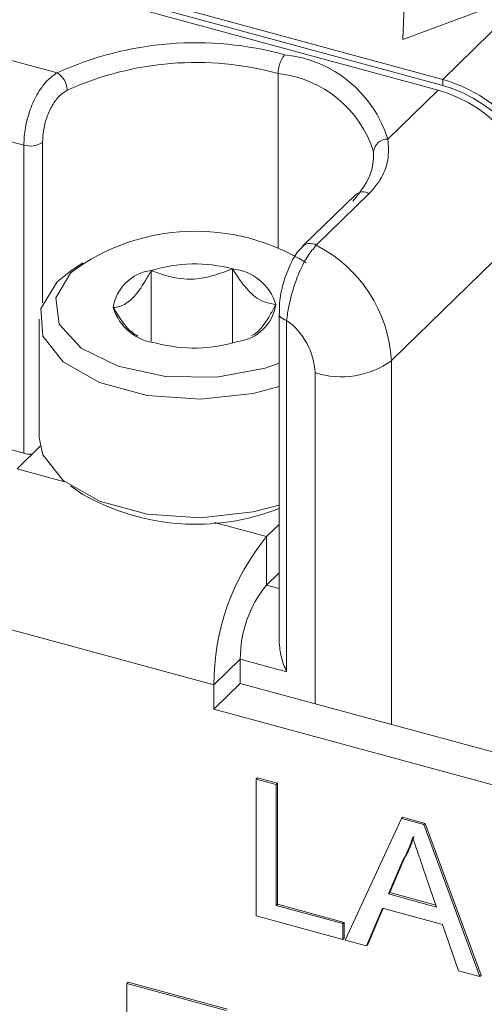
# Paper-space layout 'Sheet1' of a CAD drawing. Header units: millimetres. Extents: x 0 to 864, y 0 to 559.
# Tile 36 of 79: x 610 to 622, y 450 to 476. Entities that reach past the tile are written whole.
import ezdxf

# ---------------------------------------------------------------- set-up
doc = ezdxf.new("R2010")
doc.units = ezdxf.units.MM

psp = doc.layouts.new('Sheet1')

# ---------------------------------------------------------------- linework, layer by layer
at = {"color": 7, "linetype": 'Continuous', "lineweight": 15}
for p, q in [((572.976, 487.018), (620.65, 474.061)), ((573.101, 487.139), (620.774, 474.183)), ((579.43, 482.973), (610.524, 474.522)), ((628.42, 481.808), (620.774, 474.346)), ((609.64, 472.603), (578.914, 480.954)), ((605.362, 478.535), (620.774, 474.346)), ((619.771, 476.726), (619.715, 475.41)), ((619.771, 476.71), (619.716, 475.411)), ((619.715, 475.41), (621.793, 476.177)), ((616.401, 474.501), (616.401, 469.86)), ((620.774, 474.183), (620.774, 474.346)), ((619.318, 472.761), (620.65, 474.061)), ((609.64, 464.416), (609.64, 472.603)), ((610.14, 472.673), (610.14, 468.409)), ((618.461, 471.289), (617.061, 469.923)), ((618.815, 471.308), (617.415, 469.942)), ((623.346, 470.716), (619.411, 466.876)), ((611.211, 469.477), (610.881, 469.251)), ((610.53, 468.966), (610.881, 469.251)), ((613.025, 467.384), (613.025, 469.272)), ((615.189, 467.342), (615.189, 469.314)), ((616.424, 468.129), (616.424, 468.12)), ((610.053, 467.975), (610.053, 464.824)), ((616.424, 468.12), (616.424, 459.432)), ((616.627, 467.946), (616.627, 458.613)), ((619.411, 466.876), (619.411, 457.214)), ((609.64, 464.416), (602.237, 466.428)), ((617.385, 457.765), (617.385, 466.553)), ((609.462, 464.006), (610.075, 464.605)), ((609.462, 464.006), (610.725, 463.662)), ((610.881, 463.548), (611.211, 463.322)), ((614.712, 462.579), (616.095, 462.203)), ((616.095, 462.203), (616.424, 462.524)), ((616.095, 460.917), (616.095, 462.203)), ((616.095, 460.917), (616.424, 461.239)), ((616.095, 460.917), (616.424, 460.828)), ((614.695, 458.265), (608.062, 460.068)), ((615.395, 458.948), (614.695, 458.265)), ((615.395, 458.305), (615.395, 458.948)), ((616.627, 458.613), (615.395, 458.948)), ((615.395, 458.305), (614.695, 457.622)), ((614.695, 457.622), (614.695, 458.265)), ((634.599, 453.086), (615.395, 458.305)), ((634.594, 452.214), (614.695, 457.622)), ((615.816, 455.763), (615.851, 455.797)), ((615.816, 452.131), (615.816, 455.763)), ((615.816, 455.763), (616.345, 455.619)), ((615.851, 455.797), (616.38, 455.654)), ((616.345, 455.619), (616.38, 455.654)), ((616.345, 455.619), (616.345, 452.406)), ((616.38, 455.654), (616.38, 452.44)), ((618.186, 451.486), (619.675, 454.714)), ((619.675, 454.714), (619.71, 454.749)), ((619.675, 454.714), (620.271, 454.552)), ((619.71, 454.749), (620.306, 454.587)), ((620.271, 454.552), (620.306, 454.587)), ((620.271, 454.552), (621.759, 450.516)), ((620.306, 454.587), (621.794, 450.55)), ((619.717, 453.613), (619.333, 452.712)), ((619.752, 453.647), (619.368, 452.746)), ((619.717, 453.613), (619.752, 453.647)), ((620.612, 452.364), (620.248, 453.418)), ((619.333, 452.712), (619.368, 452.746)), ((619.333, 452.712), (620.612, 452.364)), ((619.368, 452.746), (620.596, 452.412)), ((616.345, 452.406), (616.38, 452.44)), ((616.38, 452.44), (618.158, 451.957)), ((616.345, 452.406), (618.123, 451.923)), ((619.174, 452.336), (618.747, 451.334)), ((619.192, 452.331), (618.782, 451.368)), ((620.771, 451.902), (619.174, 452.336)), ((618.123, 451.504), (615.816, 452.131)), ((618.123, 451.923), (618.158, 451.957)), ((618.123, 451.923), (618.123, 451.504)), ((618.158, 451.957), (618.158, 451.538)), ((621.198, 450.668), (620.771, 451.902)), ((618.123, 451.504), (618.158, 451.538)), ((618.747, 451.334), (618.186, 451.486)), ((618.747, 451.334), (618.782, 451.368)), ((621.759, 450.516), (621.198, 450.668)), ((612.381, 450.337), (612.416, 450.371)), ((612.416, 450.371), (615.058, 449.653)), ((621.759, 450.516), (621.794, 450.55)), ((612.381, 446.705), (612.381, 450.337)), ((612.381, 450.337), (615.023, 449.619))]:
    psp.add_line(p, q, dxfattribs=at)
at = {"color": 7, "linetype": 'Continuous', "lineweight": 15, "flags": 128}
for points in [[(610.895, 469.22), (610.491, 468.549), (610.585, 467.848), (611.164, 467.212), (612.15, 466.727), (613.41, 466.457), (614.774, 466.441), (616.058, 466.679), (616.424, 466.806)], [(616.424, 466.192), (615.736, 466.007), (614.335, 465.852), (612.916, 465.952), (611.649, 466.296), (610.687, 466.843), (610.146, 467.526), (610.092, 468.264), (610.53, 468.966)], [(616.424, 468.12), (616.426, 468.099), (616.441, 468.062), (616.47, 468.026), (616.512, 467.994), (616.565, 467.967), (616.627, 467.946)], [(610.053, 464.824), (610.146, 464.376), (610.687, 463.693), (611.649, 463.146), (612.916, 462.802), (614.335, 462.701), (615.736, 462.857), (616.424, 463.042)]]:
    psp.add_lwpolyline(points, dxfattribs=at)
at = {"color": 7, "linetype": 'Continuous', "lineweight": 15}
for centre, radius, start, end in [((614.212, 466.401), 8.919, 74.6133, 114.4272), ((617.18, 474.505), 0.779, 140.5129, 180.3434), ((616.238, 471.789), 3.229, 17.5122, 83.9453), ((614.21, 466.538), 8.258, 74.6133, 114.4272), ((610.239, 474.045), 0.556, 1.3074, 59.1376), ((616.086, 471.527), 2.99, 17.5122, 83.9453), ((619.712, 470.559), 3.933, 3.3916, 74.3338), ((619.775, 470.618), 3.702, 3.3916, 74.3338), ((619.65, 470.497), 3.702, 3.3916, 74.3338), ((609.814, 473.185), 0.608, 253.3187, 302.4822), ((619.301, 472.396), 0.365, 87.3754, 175.1848), ((618.651, 471.062), 0.296, 56.295, 129.8623), ((614.21, 464.738), 5.575, 58.2198, 126.4803), ((617.251, 469.697), 0.295, 56.2352, 130.6934), ((615.743, 466.67), 3.674, 3.2129, 62.9367), ((614.182, 465.488), 3.957, 75.2537, 106.9927), ((613.181, 468.102), 1.181, 97.5858, 171.0243), ((615.046, 467.964), 1.358, 17.4322, 83.9671), ((613.311, 468.693), 1.358, 197.4322, 263.9671), ((615.176, 468.555), 1.181, 277.5858, 351.0243), ((615.562, 466.465), 1.824, 2.7792, 54.2942), ((614.175, 471.168), 3.957, 255.2537, 286.9927), ((618.072, 468.76), 2.312, 252.696, 305.3989), ((609.817, 465.097), 0.704, 255.3902, 273.516), ((614.21, 468.61), 6.079, 240.4412, 291.3587), ((620.83, 458.302), 6.135, 140.5129, 180.3434), ((618.462, 458.967), 3.067, 140.5129, 180.3434)]:
    psp.add_arc(centre, radius, start, end, dxfattribs=at)
for points, knots in [([(609.64, 472.603), (609.648, 472.754), (609.665, 473.057), (609.8, 473.552), (610.009, 474.001), (610.262, 474.337), (610.446, 474.467), (610.524, 474.522)], [0, 0, 0, 0, 0.2124798, 0.4248709, 0.6361706, 0.8454333, 1, 1, 1, 1]), ([(610.795, 474.057), (610.735, 474.02), (610.596, 473.933), (610.406, 473.693), (610.254, 473.368), (610.158, 473.007), (610.146, 472.785), (610.14, 472.673)], [0, 0, 0, 0, 0.150418, 0.354796, 0.564884, 0.780817, 1, 1, 1, 1]), ([(619.318, 472.761), (619.331, 472.577), (619.355, 472.242), (619.172, 471.724), (618.935, 471.448), (618.815, 471.308)], [0, 0, 0, 0, 0.373579, 0.681237, 1, 1, 1, 1]), ([(618.39, 471.108), (618.597, 471.377), (618.926, 471.804), (618.934, 472.259), (618.937, 472.427)], [0, 0, 0, 0, 0.630387, 1, 1, 1, 1]), ([(617.066, 469.913), (617.041, 469.893), (616.908, 469.785), (616.724, 469.457), (616.528, 468.949), (616.429, 468.47), (616.434, 468.22), (616.436, 468.129)], [0, 0, 0, 0, 0.059188, 0.31752, 0.591834, 0.851402, 1, 1, 1, 1]), ([(617.415, 469.942), (617.338, 469.854), (617.184, 469.677), (616.971, 469.267), (616.799, 468.803), (616.681, 468.34), (616.644, 468.071), (616.627, 467.946)], [0, 0, 0, 0, 0.20394, 0.407345, 0.611734, 0.820338, 1, 1, 1, 1]), ([(613.025, 469.272), (612.976, 469.181), (612.819, 468.893), (612.531, 468.497), (612.233, 468.312), (612.072, 468.293), (612.015, 468.286)], [0, 0, 0, 0, 0.156025, 0.493707, 0.819058, 1, 1, 1, 1]), ([(615.189, 469.314), (614.879, 469.198), (614.349, 468.999), (613.579, 469.068), (613.195, 469.209), (613.025, 469.272)], [0, 0, 0, 0, 0.439112, 0.751363, 1, 1, 1, 1]), ([(616.342, 468.371), (616.177, 468.396), (615.894, 468.438), (615.484, 468.858), (615.279, 469.174), (615.189, 469.314)], [0, 0, 0, 0, 0.439112, 0.751363, 1, 1, 1, 1]), ([(612.015, 468.286), (612.18, 468.025), (612.395, 467.688), (612.622, 467.559), (612.674, 467.529)], [0, 0, 0, 0, 0.7712486, 1, 1, 1, 1]), ([(615.696, 467.54), (615.745, 467.567), (615.91, 467.658), (616.136, 467.995), (616.292, 468.28), (616.342, 468.371)], [0, 0, 0, 0, 0.223049, 0.754462, 1, 1, 1, 1]), ([(616.627, 458.613), (616.626, 458.616), (616.57, 458.739), (616.464, 459.004), (616.439, 459.287), (616.426, 459.432)], [0, 0, 0, 0, 0.011075, 0.493174, 1, 1, 1, 1]), ([(619.973, 454.214), (619.937, 454.094), (619.873, 453.88), (619.764, 453.695), (619.717, 453.613)], [0, 0, 0, 0, 0.559915, 1, 1, 1, 1]), ([(620.008, 454.248), (619.972, 454.129), (619.908, 453.914), (619.799, 453.729), (619.752, 453.647)], [0, 0, 0, 0, 0.559915, 1, 1, 1, 1]), ([(620.248, 453.418), (620.197, 453.566), (620.104, 453.832), (620.013, 454.097), (619.973, 454.214)], [0, 0, 0, 0, 0.560002, 1, 1, 1, 1])]:
    psp.add_open_spline(points, degree=3, knots=knots, dxfattribs=at)

doc.saveas('drawing.dxf')
